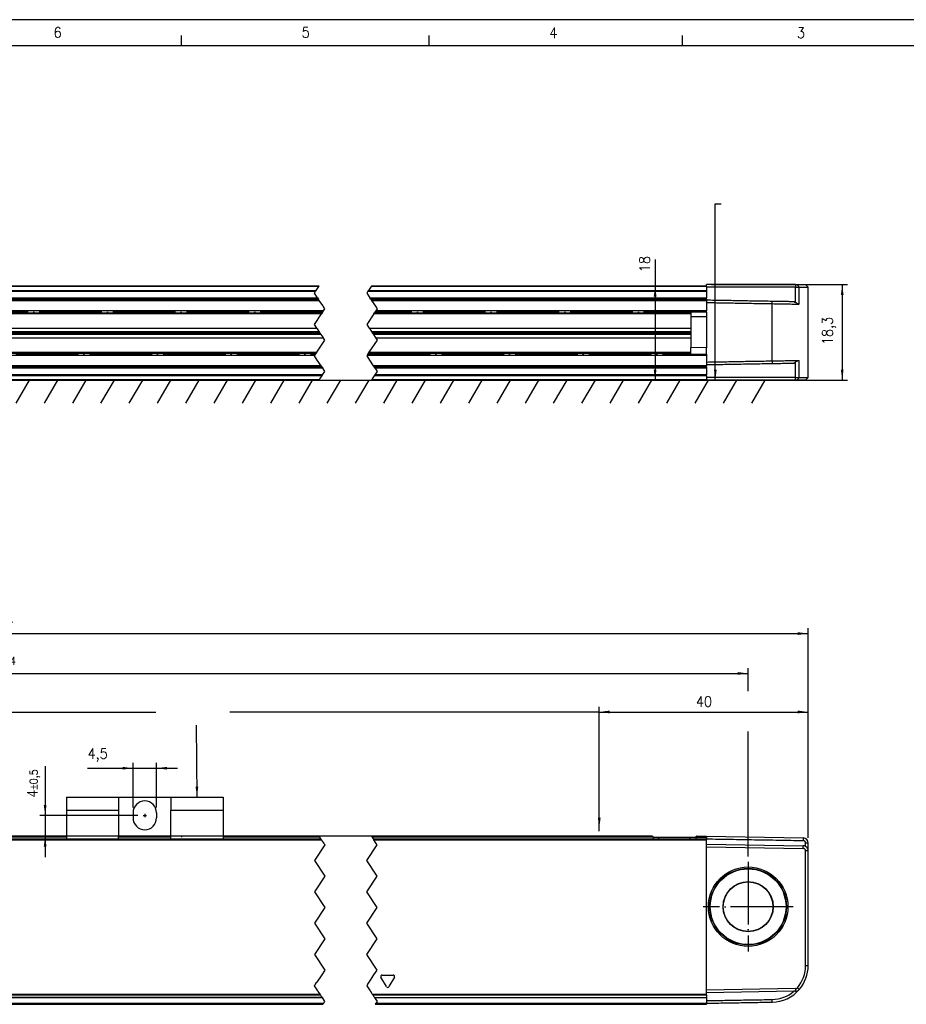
# Model space of a CAD drawing. Header units: millimetres. Extents: x -500 to 979, y -592 to 328.
# Tile 16 of 23: x -180 to -10, y 139 to 328. Entities that reach past the tile are written whole.
import ezdxf

# ---------------------------------------------------------------- set-up
doc = ezdxf.new("R2010")
doc.units = ezdxf.units.MM
doc.linetypes.add('DOT_CENTER', pattern=[14, 12, -1, 0, -1])
doc.layers.add('1', color=7, linetype='Continuous')
doc.styles.add('CONVERTER_12', font='txt.shx', dxfattribs={"width": 0.9})
doc.dimstyles.new('ME10_DIM_19', dxfattribs={"dimtxt": 2, "dimasz": 2, "dimexe": 1, "dimexo": 1, "dimgap": 1, "dimtad": 1, "dimdsep": 46, "dimtxsty": 'CONVERTER_12', "dimsah": 1, "dimcen": 0.09, "dimclrd": 2, "dimclre": 2, "dimclrt": 2, "dimadec": 0, "dimazin": 0, "dimtfac": 1, "dimtdec": 4, "dimtix": 1, "dimtmove": 0, "dimatfit": 3, "dimfxl": 1, "dimtolj": 1, "dimtzin": 0, "dimarcsym": 0})
doc.dimstyles.new('ME10_DIM_20', dxfattribs={"dimtxt": 2, "dimasz": 2, "dimexe": 1, "dimexo": 1, "dimgap": 1, "dimtad": 1, "dimdsep": 46, "dimtxsty": 'CONVERTER_12', "dimsah": 1, "dimcen": 0.09, "dimclrd": 2, "dimclre": 2, "dimclrt": 2, "dimadec": 0, "dimazin": 0, "dimtfac": 1, "dimtdec": 4, "dimtix": 1, "dimtmove": 0, "dimatfit": 3, "dimfxl": 1, "dimtolj": 1, "dimtzin": 0, "dimarcsym": 0})
doc.dimstyles.new('ME10_DIM_33', dxfattribs={"dimtxt": 2, "dimasz": 2, "dimexe": 1, "dimexo": 1, "dimgap": 1, "dimtad": 1, "dimdsep": 46, "dimtxsty": 'CONVERTER_12', "dimsah": 1, "dimcen": 0.09, "dimclrd": 2, "dimclre": 2, "dimclrt": 2, "dimadec": 0, "dimazin": 0, "dimtol": 1, "dimtp": 0.4, "dimtm": 0.4, "dimtfac": 0.75, "dimtdec": 0, "dimtix": 1, "dimtmove": 0, "dimatfit": 3, "dimfxl": 1, "dimtolj": 1, "dimtzin": 0, "dimarcsym": 0})
doc.dimstyles.new('ME10_DIM_34', dxfattribs={"dimtxt": 2, "dimasz": 2, "dimexe": 1, "dimexo": 1, "dimgap": 1, "dimtad": 1, "dimdsep": 46, "dimtxsty": 'CONVERTER_12', "dimsah": 1, "dimcen": 0.09, "dimclrd": 2, "dimclre": 2, "dimclrt": 2, "dimadec": 0, "dimazin": 0, "dimtol": 1, "dimtp": 0.4, "dimtm": 0.4, "dimtfac": 0.75, "dimtdec": 0, "dimtix": 1, "dimtmove": 0, "dimatfit": 3, "dimfxl": 1, "dimtolj": 1, "dimtzin": 0, "dimarcsym": 0})
doc.dimstyles.new('ME10_DIM_36', dxfattribs={"dimtxt": 2, "dimasz": 2, "dimexe": 1, "dimexo": 1, "dimgap": 1, "dimtad": 1, "dimdsep": 46, "dimtxsty": 'CONVERTER_12', "dimsah": 1, "dimcen": 0.09, "dimclrd": 2, "dimclre": 2, "dimclrt": 2, "dimadec": 0, "dimazin": 0, "dimtfac": 1, "dimtdec": 4, "dimtix": 1, "dimtmove": 0, "dimatfit": 3, "dimfxl": 1, "dimtolj": 1, "dimtzin": 0, "dimarcsym": 0})
doc.dimstyles.new('ME10_DIM_38', dxfattribs={"dimtxt": 2, "dimasz": 2, "dimexe": 1, "dimexo": 1, "dimgap": 1, "dimtad": 1, "dimdsep": 46, "dimtxsty": 'CONVERTER_12', "dimsah": 1, "dimcen": 0.09, "dimclrd": 2, "dimclre": 2, "dimclrt": 2, "dimadec": 0, "dimazin": 0, "dimtol": 1, "dimtp": 0.5, "dimtm": 0.5, "dimtfac": 0.75, "dimtdec": 0, "dimtix": 1, "dimtmove": 0, "dimatfit": 3, "dimfxl": 1, "dimtolj": 1, "dimtzin": 0, "dimarcsym": 0})
doc.dimstyles.new('ME10_DIM_39', dxfattribs={"dimtxt": 2, "dimasz": 2, "dimexe": 1, "dimexo": 1, "dimgap": 1, "dimtad": 1, "dimdsep": 46, "dimtxsty": 'CONVERTER_12', "dimsah": 1, "dimcen": 0.09, "dimclrd": 2, "dimclre": 2, "dimclrt": 2, "dimadec": 0, "dimazin": 0, "dimtfac": 1, "dimtdec": 4, "dimtix": 1, "dimtmove": 0, "dimatfit": 3, "dimfxl": 1, "dimtolj": 1, "dimtzin": 0, "dimarcsym": 0})
doc.dimstyles.get("Standard").update_dxf_attribs({"dimtxt": 0.18, "dimasz": 0.18, "dimexe": 0.18, "dimexo": 0.0625, "dimgap": 0.09, "dimtad": 0, "dimtih": 1, "dimtoh": 1, "dimdec": 4, "dimzin": 0, "dimdsep": 46, "dimtxsty": 'Standard', "dimcen": 0.09, "dimadec": 0, "dimazin": 0, "dimtfac": 1, "dimtdec": 4, "dimtofl": 0, "dimtmove": 0, "dimatfit": 3, "dimfxl": 1, "dimtolj": 1, "dimtzin": 0, "dimarcsym": 0})

# ---------------------------------------------------------------- blocks, each defined once
blk = doc.blocks.new('REGLA_S-620__6', base_point=(-353.8, 258.75))
at = {"color": 7, "linetype": 'Continuous'}
for p, q in [((-353.3, 277.05), (-353.8, 276.55)), ((-353.8, 276.55), (-353.8, 259.25)), ((-352.1, 276.55), (-353.8, 276.55)), ((-351.72, 277.05), (-353.3, 277.05)), ((-351.36, 276.55), (-352.1, 276.55)), ((-351.35, 277.05), (-351.72, 277.05)), ((-337.3, 276.55), (-351.36, 276.55)), ((-334.3, 277.05), (-351.35, 277.05)), ((-334.3, 277.05), (-334.3, 276.75)), ((-316.17, 276.75), (-334.3, 276.75)), ((-276.43, 276.75), (-316.17, 276.75)), ((-244.3, 276.75), (-276.43, 276.75)), ((-203.87, 276.75), (-244.3, 276.75)), ((-122.39, 276.75), (-193.87, 276.75)), ((-48.27, 276.75), (-112.39, 276.75)), ((-48.27, 276.75), (-48.27, 277.05)), ((-31.22, 277.05), (-48.27, 277.05)), ((-48.27, 276.65), (-48.27, 276.75)), ((-48.27, 276.65), (-48.27, 276.55)), ((-48.27, 276.55), (-48.27, 275.93)), ((-31.21, 276.55), (-48.27, 276.55)), ((-48.27, 275.93), (-48.27, 275.75)), ((-48.27, 275.75), (-48.27, 274.49)), ((-31.22, 277.05), (-30.85, 277.05)), ((-31.21, 276.55), (-30.47, 276.55)), ((-30.85, 277.05), (-29.27, 277.05)), ((-30.47, 276.55), (-28.77, 276.55)), ((-29.27, 277.05), (-28.77, 276.55)), ((-28.77, 259.25), (-28.77, 276.55)), ((-351.04, 273.81), (-351.36, 273.59)), ((-244.3, 274.21), (-203.98, 274.21)), ((-193.98, 274.21), (-122.49, 274.21)), ((-112.49, 274.21), (-48.27, 274.21)), ((-48.27, 274.21), (-48.27, 274.49)), ((-48.27, 274.21), (-48.27, 274.1)), ((-48.27, 274.1), (-48.27, 274.01)), ((-48.27, 274.01), (-48.27, 273.6)), ((-48.27, 273.6), (-48.27, 271.98)), ((-31.53, 273.81), (-31.21, 273.59)), ((-51.27, 271.78), (-51.27, 270.83)), ((-48.27, 271.78), (-48.27, 271.98)), ((-48.27, 271.78), (-48.27, 270.85)), ((-48.27, 270.85), (-51.27, 270.83)), ((-51.27, 270.83), (-51.27, 264.97)), ((-244.3, 268.7), (-204.31, 268.7)), ((-244.3, 268.04), (-203.86, 268.04)), ((-194.31, 268.7), (-122.82, 268.7)), ((-193.86, 268.04), (-122.38, 268.04)), ((-112.82, 268.7), (-51.27, 268.7)), ((-112.38, 268.04), (-51.27, 268.04)), ((-203.67, 267.75), (-244.3, 267.75)), ((-203.48, 267.46), (-244.3, 267.46)), ((-203.04, 266.8), (-244.3, 266.8)), ((-122.19, 267.75), (-193.67, 267.75)), ((-122, 267.46), (-193.48, 267.46)), ((-121.56, 266.8), (-193.04, 266.8)), ((-51.27, 267.75), (-112.19, 267.75)), ((-51.27, 267.46), (-112, 267.46)), ((-51.27, 266.8), (-111.56, 266.8)), ((-51.27, 263.72), (-51.27, 264.97)), ((-48.27, 264.95), (-51.27, 264.97)), ((-48.27, 263.72), (-48.27, 264.95)), ((-351.04, 261.99), (-351.36, 262.21)), ((-48.27, 263.72), (-48.27, 263.52)), ((-48.27, 263.52), (-48.27, 262.2)), ((-31.53, 261.99), (-31.21, 262.21)), ((-203.37, 261.29), (-244.3, 261.29)), ((-121.88, 261.29), (-193.37, 261.29)), ((-48.27, 261.29), (-111.88, 261.29)), ((-48.27, 262.2), (-48.27, 261.7)), ((-48.27, 261.7), (-48.27, 261.49)), ((-48.27, 261.29), (-48.27, 261.49)), ((-48.27, 261.29), (-48.27, 261.01)), ((-48.27, 261.01), (-48.27, 259.75)), ((-352.1, 259.25), (-353.8, 259.25)), ((-353.3, 258.75), (-353.8, 259.25)), ((-351.72, 258.75), (-353.3, 258.75)), ((-351.36, 259.25), (-352.1, 259.25)), ((-351.35, 258.75), (-351.72, 258.75)), ((-351.36, 259.25), (-337.3, 259.25)), ((-351.35, 258.75), (-337.3, 258.75)), ((-337.3, 258.75), (-334.35, 258.75)), ((-328.57, 258.75), (-334.3, 258.75)), ((-320.03, 258.75), (-328.57, 258.75)), ((-316.17, 258.75), (-320.03, 258.75)), ((-276.43, 258.75), (-316.17, 258.75)), ((-272.57, 258.75), (-276.43, 258.75)), ((-264.03, 258.75), (-272.57, 258.75)), ((-244.3, 258.75), (-264.03, 258.75)), ((-203.87, 258.75), (-244.3, 258.75)), ((-193.87, 258.75), (-122.39, 258.75)), ((-112.39, 258.75), (-48.27, 258.75)), ((-48.27, 259.57), (-48.27, 259.75)), ((-48.27, 259.57), (-48.27, 259.25)), ((-31.21, 259.25), (-48.27, 259.25)), ((-48.27, 259.25), (-48.27, 258.85)), ((-48.27, 258.85), (-48.27, 258.8)), ((-48.27, 258.8), (-48.27, 258.75)), ((-48.27, 258.8), (-48.22, 258.8)), ((-48.22, 258.8), (-48.22, 258.75)), ((-31.22, 258.75), (-48.22, 258.75)), ((-30.85, 258.75), (-31.22, 258.75)), ((-31.21, 259.25), (-30.47, 259.25)), ((-29.27, 258.75), (-30.85, 258.75)), ((-30.47, 259.25), (-28.77, 259.25)), ((-29.27, 258.75), (-28.77, 259.25))]:
    blk.add_line(p, q, dxfattribs=at)
at = {"color": 3, "linetype": 'Continuous'}
for p, q in [((-351.72, 277.05), (-352.1, 276.55)), ((-352.1, 276.55), (-352.1, 273.29)), ((-351.35, 277.05), (-351.36, 276.55)), ((-351.36, 276.55), (-351.36, 273.59)), ((-276.48, 276.65), (-316.11, 276.65)), ((-203.94, 276.65), (-244.3, 276.65)), ((-244.3, 275.93), (-204.42, 275.93)), ((-244.3, 275.75), (-204.54, 275.75)), ((-194.54, 275.75), (-123.06, 275.75)), ((-194.42, 275.93), (-122.94, 275.93)), ((-122.46, 276.65), (-193.94, 276.65)), ((-113.06, 275.75), (-48.27, 275.75)), ((-112.94, 275.93), (-48.27, 275.93)), ((-48.27, 276.65), (-112.46, 276.65)), ((-31.22, 277.05), (-31.21, 276.55)), ((-31.21, 273.59), (-31.21, 276.55)), ((-30.47, 276.55), (-30.85, 277.05)), ((-30.47, 273.29), (-30.47, 276.55)), ((-346.92, 273.38), (-346.92, 273.88)), ((-244.3, 274.49), (-204.17, 274.49)), ((-244.3, 274.01), (-203.84, 274.01)), ((-194.17, 274.49), (-122.68, 274.49)), ((-193.84, 274.01), (-122.36, 274.01)), ((-112.68, 274.49), (-48.27, 274.49)), ((-112.36, 274.01), (-48.27, 274.01)), ((-35.65, 273.38), (-35.65, 273.88)), ((-346.92, 273.38), (-346.92, 262.42)), ((-203.05, 271.98), (-244.3, 271.98)), ((-244.3, 271.64), (-203.28, 271.64)), ((-193.28, 271.64), (-121.8, 271.64)), ((-121.57, 271.98), (-193.05, 271.98)), ((-111.8, 271.64), (-51.27, 271.64)), ((-48.27, 271.98), (-111.57, 271.98)), ((-35.65, 262.42), (-35.65, 273.38)), ((-203.41, 271.44), (-244.3, 271.44)), ((-121.93, 271.44), (-193.41, 271.44)), ((-51.27, 271.44), (-111.93, 271.44)), ((-48.27, 270.85), (-48.27, 264.95)), ((-352.1, 262.51), (-352.1, 259.25)), ((-351.36, 262.21), (-351.36, 259.25)), ((-346.92, 262.42), (-346.92, 261.92)), ((-244.3, 264.06), (-204.33, 264.06)), ((-204.46, 263.86), (-244.3, 263.86)), ((-244.3, 263.52), (-204.69, 263.52)), ((-194.69, 263.52), (-123.21, 263.52)), ((-122.98, 263.86), (-194.46, 263.86)), ((-194.33, 264.06), (-122.85, 264.06)), ((-113.21, 263.52), (-48.27, 263.52)), ((-51.27, 263.86), (-112.98, 263.86)), ((-112.85, 264.06), (-51.27, 264.06)), ((-35.65, 262.42), (-35.65, 261.92)), ((-31.21, 259.25), (-31.21, 262.21)), ((-30.47, 259.25), (-30.47, 262.51)), ((-203.5, 261.49), (-244.3, 261.49)), ((-203.18, 261.01), (-244.3, 261.01)), ((-122.02, 261.49), (-193.5, 261.49)), ((-121.69, 261.01), (-193.18, 261.01)), ((-48.27, 261.49), (-112.02, 261.49)), ((-48.27, 261.01), (-111.69, 261.01)), ((-351.72, 258.75), (-352.1, 259.25)), ((-351.35, 258.75), (-351.36, 259.25)), ((-316.11, 258.85), (-276.48, 258.85)), ((-203.2, 259.75), (-244.3, 259.75)), ((-203.33, 259.57), (-244.3, 259.57)), ((-244.3, 258.85), (-203.81, 258.85)), ((-193.81, 258.85), (-122.32, 258.85)), ((-121.84, 259.57), (-193.33, 259.57)), ((-121.72, 259.75), (-193.2, 259.75)), ((-112.32, 258.85), (-48.27, 258.85)), ((-48.27, 259.57), (-111.84, 259.57)), ((-48.27, 259.75), (-111.72, 259.75)), ((-31.22, 258.75), (-31.21, 259.25)), ((-30.85, 258.75), (-30.47, 259.25))]:
    blk.add_line(p, q, dxfattribs=at)
at = {"color": 2, "linetype": 'DOT_CENTER'}
for p, q in [((-204.77, 275.4), (-204.54, 275.75)), ((-204.54, 275.75), (-204.42, 275.93)), ((-204.42, 275.93), (-203.94, 276.65)), ((-203.94, 276.65), (-203.87, 276.75)), ((-194.54, 275.75), (-194.77, 275.4)), ((-194.42, 275.93), (-194.54, 275.75)), ((-193.94, 276.65), (-194.42, 275.93)), ((-193.87, 276.75), (-193.94, 276.65)), ((-123.29, 275.4), (-123.06, 275.75)), ((-123.06, 275.75), (-122.94, 275.93)), ((-122.94, 275.93), (-122.46, 276.65)), ((-122.46, 276.65), (-122.39, 276.75)), ((-113.06, 275.75), (-113.29, 275.4)), ((-112.94, 275.93), (-113.06, 275.75)), ((-112.46, 276.65), (-112.94, 275.93)), ((-112.39, 276.75), (-112.46, 276.65)), ((-204.17, 274.49), (-204.77, 275.4)), ((-204.17, 274.49), (-203.98, 274.21)), ((-203.84, 274.01), (-203.98, 274.21)), ((-203.12, 272.92), (-203.84, 274.01)), ((-194.77, 275.4), (-194.17, 274.49)), ((-193.98, 274.21), (-194.17, 274.49)), ((-193.98, 274.21), (-193.84, 274.01)), ((-193.84, 274.01), (-193.17, 273)), ((-122.68, 274.49), (-123.29, 275.4)), ((-122.68, 274.49), (-122.49, 274.21)), ((-122.36, 274.01), (-122.49, 274.21)), ((-121.69, 273), (-122.36, 274.01)), ((-113.29, 275.4), (-112.68, 274.49)), ((-112.49, 274.21), (-112.68, 274.49)), ((-112.49, 274.21), (-112.36, 274.01)), ((-112.36, 274.01), (-111.63, 272.92)), ((-203.18, 271.78), (-244.3, 271.78)), ((-203.28, 271.64), (-203.41, 271.44)), ((-203.28, 271.64), (-203.18, 271.78)), ((-203.18, 271.78), (-203.13, 271.86)), ((-203.13, 271.86), (-203.05, 271.98)), ((-202.77, 272.4), (-203.12, 272.92)), ((-203.05, 271.98), (-202.77, 272.4)), ((-193.41, 271.44), (-193.28, 271.64)), ((-193.18, 271.78), (-193.28, 271.64)), ((-193.13, 271.86), (-193.18, 271.78)), ((-121.7, 271.78), (-193.18, 271.78)), ((-193.17, 273), (-193.12, 272.92)), ((-193.05, 271.98), (-193.13, 271.86)), ((-193.12, 272.92), (-192.77, 272.4)), ((-192.77, 272.4), (-193.05, 271.98)), ((-121.8, 271.64), (-121.93, 271.44)), ((-121.8, 271.64), (-121.7, 271.78)), ((-121.7, 271.78), (-121.65, 271.86)), ((-121.63, 272.92), (-121.69, 273)), ((-121.65, 271.86), (-121.57, 271.98)), ((-121.29, 272.4), (-121.63, 272.92)), ((-121.57, 271.98), (-121.29, 272.4)), ((-111.93, 271.44), (-111.8, 271.64)), ((-111.7, 271.78), (-111.8, 271.64)), ((-111.65, 271.86), (-111.7, 271.78)), ((-48.27, 271.78), (-111.7, 271.78)), ((-111.57, 271.98), (-111.65, 271.86)), ((-111.63, 272.92), (-111.29, 272.4)), ((-111.29, 272.4), (-111.57, 271.98)), ((-204.77, 269.4), (-203.41, 271.44)), ((-193.41, 271.44), (-194.77, 269.4)), ((-123.29, 269.4), (-121.93, 271.44)), ((-111.93, 271.44), (-113.29, 269.4)), ((-204.31, 268.7), (-204.77, 269.4)), ((-204.21, 268.55), (-204.31, 268.7)), ((-203.86, 268.04), (-204.21, 268.55)), ((-203.67, 267.75), (-203.86, 268.04)), ((-194.77, 269.4), (-194.31, 268.7)), ((-194.31, 268.7), (-194.21, 268.55)), ((-194.21, 268.55), (-193.86, 268.04)), ((-193.86, 268.04), (-193.67, 267.75)), ((-122.82, 268.7), (-123.29, 269.4)), ((-122.72, 268.55), (-122.82, 268.7)), ((-122.38, 268.04), (-122.72, 268.55)), ((-122.19, 267.75), (-122.38, 268.04)), ((-113.29, 269.4), (-112.82, 268.7)), ((-112.82, 268.7), (-112.72, 268.55)), ((-112.72, 268.55), (-112.38, 268.04)), ((-112.38, 268.04), (-112.19, 267.75)), ((-204.33, 264.06), (-202.77, 266.4)), ((-203.48, 267.46), (-203.67, 267.75)), ((-203.14, 266.95), (-203.48, 267.46)), ((-203.04, 266.8), (-203.14, 266.95)), ((-202.77, 266.4), (-203.04, 266.8)), ((-192.77, 266.4), (-194.33, 264.06)), ((-193.67, 267.75), (-193.48, 267.46)), ((-193.48, 267.46), (-193.14, 266.95)), ((-193.14, 266.95), (-193.04, 266.8)), ((-193.04, 266.8), (-192.77, 266.4)), ((-122.85, 264.06), (-121.29, 266.4)), ((-122, 267.46), (-122.19, 267.75)), ((-121.65, 266.95), (-122, 267.46)), ((-121.56, 266.8), (-121.65, 266.95)), ((-121.29, 266.4), (-121.56, 266.8)), ((-111.29, 266.4), (-112.85, 264.06)), ((-112.19, 267.75), (-112, 267.46)), ((-112, 267.46), (-111.65, 266.95)), ((-111.65, 266.95), (-111.56, 266.8)), ((-111.56, 266.8), (-111.29, 266.4)), ((-244.3, 263.72), (-204.56, 263.72)), ((-204.77, 263.4), (-204.69, 263.52)), ((-204.23, 262.58), (-204.77, 263.4)), ((-204.69, 263.52), (-204.61, 263.65)), ((-204.61, 263.65), (-204.56, 263.72)), ((-204.56, 263.72), (-204.46, 263.86)), ((-204.33, 264.06), (-204.46, 263.86)), ((-203.5, 261.49), (-204.23, 262.58)), ((-194.69, 263.52), (-194.77, 263.4)), ((-194.77, 263.4), (-194.23, 262.58)), ((-194.61, 263.65), (-194.69, 263.52)), ((-194.56, 263.72), (-194.61, 263.65)), ((-194.46, 263.86), (-194.56, 263.72)), ((-194.56, 263.72), (-123.08, 263.72)), ((-194.46, 263.86), (-194.33, 264.06)), ((-194.23, 262.58), (-193.5, 261.49)), ((-123.29, 263.4), (-123.21, 263.52)), ((-122.75, 262.58), (-123.29, 263.4)), ((-123.21, 263.52), (-123.12, 263.65)), ((-123.12, 263.65), (-123.08, 263.72)), ((-123.08, 263.72), (-122.98, 263.86)), ((-122.85, 264.06), (-122.98, 263.86)), ((-122.02, 261.49), (-122.75, 262.58)), ((-113.21, 263.52), (-113.29, 263.4)), ((-113.29, 263.4), (-112.75, 262.58)), ((-113.12, 263.65), (-113.21, 263.52)), ((-113.08, 263.72), (-113.12, 263.65)), ((-112.98, 263.86), (-113.08, 263.72)), ((-113.08, 263.72), (-48.27, 263.72)), ((-112.98, 263.86), (-112.85, 264.06)), ((-112.75, 262.58), (-112.02, 261.49)), ((-203.37, 261.29), (-203.5, 261.49)), ((-203.37, 261.29), (-203.18, 261.01)), ((-203.2, 259.75), (-202.77, 260.4)), ((-202.77, 260.4), (-203.18, 261.01)), ((-193.5, 261.49), (-193.37, 261.29)), ((-193.18, 261.01), (-193.37, 261.29)), ((-192.77, 260.4), (-193.2, 259.75)), ((-193.18, 261.01), (-192.77, 260.4)), ((-121.88, 261.29), (-122.02, 261.49)), ((-121.88, 261.29), (-121.69, 261.01)), ((-121.72, 259.75), (-121.29, 260.4)), ((-121.29, 260.4), (-121.69, 261.01)), ((-112.02, 261.49), (-111.88, 261.29)), ((-111.69, 261.01), (-111.88, 261.29)), ((-111.29, 260.4), (-111.72, 259.75)), ((-111.69, 261.01), (-111.29, 260.4)), ((-203.81, 258.85), (-203.87, 258.75)), ((-203.74, 258.95), (-203.81, 258.85)), ((-203.74, 258.95), (-203.33, 259.57)), ((-203.33, 259.57), (-203.2, 259.75)), ((-193.81, 258.85), (-193.87, 258.75)), ((-193.74, 258.95), (-193.81, 258.85)), ((-193.33, 259.57), (-193.74, 258.95)), ((-193.2, 259.75), (-193.33, 259.57)), ((-122.39, 258.75), (-122.32, 258.85)), ((-122.32, 258.85), (-122.26, 258.95)), ((-122.26, 258.95), (-121.84, 259.57)), ((-121.84, 259.57), (-121.72, 259.75)), ((-112.32, 258.85), (-112.39, 258.75)), ((-112.26, 258.95), (-112.32, 258.85)), ((-111.84, 259.57), (-112.26, 258.95)), ((-111.72, 259.75), (-111.84, 259.57))]:
    blk.add_line(p, q, dxfattribs=at)
at = {"color": 7, "linetype": 'Continuous'}
for points, knots in [([(-351.36, 273.59), (-351.42, 273.55), (-351.55, 273.47), (-351.73, 273.38), (-351.89, 273.32), (-351.98, 273.3), (-352.02, 273.29)], [0, 0, 0, 0, 0.2322232, 0.4424336, 0.6194337, 0.7344718, 0.7344718, 0.7344718, 0.7344718]), ([(-346.92, 273.88), (-347.37, 273.87), (-348.25, 273.86), (-349.39, 273.84), (-350.31, 273.82), (-350.8, 273.81), (-351.04, 273.81)], [0, 0, 0, 0, 1.348748, 2.635871, 3.411692, 4.119118, 4.119118, 4.119118, 4.119118]), ([(-337.3, 274.05), (-337.85, 274.04), (-338.95, 274.02), (-341.1, 273.98), (-343.76, 273.93), (-345.87, 273.9), (-346.92, 273.88)], [0, 0, 0, 0, 1.651431, 3.302863, 6.463121, 9.622621, 9.622621, 9.622621, 9.622621]), ([(-337.3, 273.55), (-337.85, 273.54), (-338.95, 273.52), (-341.1, 273.48), (-343.76, 273.43), (-345.87, 273.4), (-346.92, 273.38)], [0, 0, 0, 0, 1.651431, 3.302863, 6.463247, 9.623627, 9.623627, 9.623627, 9.623627]), ([(-48.27, 274.1), (-47.22, 274.08), (-45.12, 274.05), (-41.97, 273.99), (-38.81, 273.93), (-36.7, 273.9), (-35.65, 273.88)], [0, 0, 0, 0, 3.15166, 6.30332, 9.463578, 12.623077, 12.623077, 12.623077, 12.623077]), ([(-48.27, 273.6), (-47.22, 273.58), (-45.12, 273.55), (-41.97, 273.49), (-38.81, 273.43), (-36.7, 273.4), (-35.65, 273.38)], [0, 0, 0, 0, 3.15166, 6.30332, 9.463704, 12.624084, 12.624084, 12.624084, 12.624084]), ([(-35.65, 273.88), (-35.2, 273.87), (-34.32, 273.86), (-33.19, 273.84), (-32.26, 273.82), (-31.77, 273.81), (-31.53, 273.81)], [0, 0, 0, 0, 1.348748, 2.635871, 3.411692, 4.119118, 4.119118, 4.119118, 4.119118]), ([(-30.58, 273.3), (-30.63, 273.31), (-30.71, 273.33), (-30.84, 273.38), (-31.01, 273.46), (-31.14, 273.54), (-31.21, 273.59)], [0, 0, 0, 0, 0.145639, 0.2620125, 0.4325723, 0.7044347, 0.7044347, 0.7044347, 0.7044347]), ([(-352.02, 273.29), (-352.03, 273.29), (-352.06, 273.29), (-352.08, 273.29), (-352.1, 273.29)], [0, 0, 0, 0, 0.03784451, 0.07535163, 0.07535163, 0.07535163, 0.07535163]), ([(-346.92, 273.38), (-347.41, 273.37), (-348.35, 273.36), (-349.7, 273.33), (-350.92, 273.31), (-351.67, 273.3), (-352.02, 273.29)], [0, 0, 0, 0, 1.45285, 2.839722, 4.057135, 5.101104, 5.101104, 5.101104, 5.101104]), ([(-35.65, 273.38), (-35.17, 273.37), (-34.22, 273.36), (-32.87, 273.33), (-31.67, 273.31), (-30.92, 273.3), (-30.58, 273.3)], [0, 0, 0, 0, 1.45285, 2.839722, 4.039972, 5.072502, 5.072502, 5.072502, 5.072502]), ([(-30.47, 273.29), (-30.48, 273.29), (-30.5, 273.29), (-30.52, 273.29), (-30.55, 273.3), (-30.57, 273.3), (-30.58, 273.3)], [0, 0, 0, 0, 0.02386, 0.0476454, 0.0760442, 0.1045027, 0.1045027, 0.1045027, 0.1045027]), ([(-352.01, 262.51), (-352.02, 262.51), (-352.05, 262.51), (-352.08, 262.51), (-352.1, 262.51)], [0, 0, 0, 0, 0.04570452, 0.09092027, 0.09092027, 0.09092027, 0.09092027]), ([(-352.01, 262.51), (-351.96, 262.5), (-351.88, 262.47), (-351.74, 262.42), (-351.56, 262.34), (-351.43, 262.26), (-351.36, 262.21)], [0, 0, 0, 0, 0.1301788, 0.2770345, 0.4475943, 0.7194568, 0.7194568, 0.7194568, 0.7194568]), ([(-346.92, 262.42), (-347.41, 262.43), (-348.35, 262.44), (-349.7, 262.47), (-350.91, 262.49), (-351.66, 262.5), (-352.01, 262.51)], [0, 0, 0, 0, 1.45285, 2.839722, 4.047794, 5.085535, 5.085535, 5.085535, 5.085535]), ([(-337.3, 262.25), (-337.85, 262.26), (-338.95, 262.28), (-341.1, 262.32), (-343.76, 262.37), (-345.87, 262.4), (-346.92, 262.42)], [0, 0, 0, 0, 1.651431, 3.302863, 6.463247, 9.623627, 9.623627, 9.623627, 9.623627]), ([(-48.27, 262.2), (-47.22, 262.22), (-45.12, 262.25), (-41.97, 262.31), (-38.81, 262.37), (-36.7, 262.4), (-35.65, 262.42)], [0, 0, 0, 0, 3.15166, 6.30332, 9.463704, 12.624084, 12.624084, 12.624084, 12.624084]), ([(-35.65, 262.42), (-35.17, 262.43), (-34.22, 262.44), (-32.87, 262.47), (-31.66, 262.49), (-30.91, 262.5), (-30.56, 262.5)], [0, 0, 0, 0, 1.45285, 2.839722, 4.047794, 5.085555, 5.085555, 5.085555, 5.085555]), ([(-31.21, 262.21), (-31.16, 262.24), (-31.04, 262.32), (-30.86, 262.41), (-30.7, 262.47), (-30.61, 262.49), (-30.56, 262.5)], [0, 0, 0, 0, 0.1862189, 0.442405, 0.588963, 0.7176325, 0.7176325, 0.7176325, 0.7176325]), ([(-30.56, 262.5), (-30.56, 262.5), (-30.54, 262.51), (-30.52, 262.51), (-30.5, 262.51), (-30.48, 262.51), (-30.47, 262.51)], [0, 0, 0, 0, 0.02214922, 0.04363428, 0.06784583, 0.09128003, 0.09128003, 0.09128003, 0.09128003]), ([(-346.92, 261.92), (-347.37, 261.93), (-348.25, 261.94), (-349.39, 261.96), (-350.31, 261.98), (-350.8, 261.99), (-351.04, 261.99)], [0, 0, 0, 0, 1.348748, 2.635871, 3.411692, 4.119118, 4.119118, 4.119118, 4.119118]), ([(-337.3, 261.75), (-337.85, 261.76), (-338.95, 261.78), (-341.1, 261.82), (-343.76, 261.87), (-345.87, 261.9), (-346.92, 261.92)], [0, 0, 0, 0, 1.651431, 3.302863, 6.463121, 9.622621, 9.622621, 9.622621, 9.622621]), ([(-48.27, 261.7), (-47.22, 261.72), (-45.12, 261.75), (-41.97, 261.81), (-38.81, 261.87), (-36.7, 261.9), (-35.65, 261.92)], [0, 0, 0, 0, 3.15166, 6.30332, 9.463578, 12.623077, 12.623077, 12.623077, 12.623077]), ([(-35.65, 261.92), (-35.2, 261.93), (-34.32, 261.94), (-33.19, 261.96), (-32.26, 261.98), (-31.77, 261.99), (-31.53, 261.99)], [0, 0, 0, 0, 1.348748, 2.635871, 3.411692, 4.119118, 4.119118, 4.119118, 4.119118])]:
    blk.add_open_spline(points, degree=3, knots=knots, dxfattribs=at)
blk = doc.blocks.new('REGLA_S2-620__8', base_point=(-353.8, 258.75))
blk.add_blockref('REGLA_S-620__6', (-353.8, 258.75))
blk = doc.blocks.new('*D69')
at = {"layer": '1', "color": 2, "linetype": 'Continuous'}
for p, q in [((-47.27, 277.05), (-21.26, 277.05)), ((-22.26, 277.05), (-22.26, 258.75)), ((-30.22, 258.75), (-21.26, 258.75))]:
    blk.add_line(p, q, dxfattribs=at)
at = {"layer": '1', "color": 2}
for points in [[(-22, 275.05), (-22.52, 275.05), (-22.26, 277.05)], [(-22.52, 260.75), (-22, 260.75), (-22.26, 258.75)]]:
    blk.add_solid(points, dxfattribs=at)
at = {"layer": '1', "color": 2, "insert": (-23.46, 265.45), "char_height": 2, "attachment_point": 7, "rotation": 90, "line_spacing_factor": 0.60024, "style": 'CONVERTER_12'}
blk.add_mtext('18,3', dxfattribs=at)
blk = doc.blocks.new('*D70')
at = {"layer": '1', "color": 2, "linetype": 'Continuous'}
for p, q in [((-58.08, 281.82), (-58.08, 276.75)), ((-49.27, 276.75), (-59.08, 276.75)), ((-58.08, 276.75), (-58.08, 258.75)), ((-49.27, 258.75), (-59.08, 258.75))]:
    blk.add_line(p, q, dxfattribs=at)
at = {"layer": '1', "color": 2}
for points in [[(-57.81, 274.75), (-58.34, 274.75), (-58.08, 276.75)], [(-58.34, 260.75), (-57.81, 260.75), (-58.08, 258.75)]]:
    blk.add_solid(points, dxfattribs=at)
at = {"layer": '1', "color": 2, "insert": (-59.08, 279.42), "char_height": 2, "attachment_point": 7, "rotation": 90, "line_spacing_factor": 0.60024, "style": 'CONVERTER_12'}
blk.add_mtext('18', dxfattribs=at)
blk = doc.blocks.new('SLOT_CENTER', base_point=(-25, 0))
at = {"layer": '1', "color": 7}
blk.add_point((-155.77, 175.35), dxfattribs=at)
blk = doc.blocks.new('SOPORTE_INTERMEDIO_S__16', base_point=(-170.77, 170.86))
at = {"color": 7, "linetype": 'Continuous'}
for p, q in [((-170.77, 178.85), (-160.77, 178.85)), ((-170.77, 178.85), (-170.77, 176.35)), ((-160.77, 178.85), (-160.77, 176.35)), ((-160.77, 178.85), (-150.77, 178.85)), ((-150.77, 178.85), (-150.77, 176.35)), ((-150.77, 178.85), (-140.77, 178.85)), ((-140.77, 178.85), (-140.77, 176.35)), ((-170.77, 176.35), (-170.77, 171.35)), ((-160.77, 176.35), (-160.77, 171.35)), ((-158.02, 175.85), (-158.02, 174.85)), ((-153.52, 175.85), (-153.52, 174.85)), ((-150.77, 171.35), (-150.77, 176.35)), ((-140.77, 176.35), (-140.77, 171.35)), ((-160.77, 171.35), (-170.77, 171.35)), ((-170.77, 171.35), (-170.77, 170.86)), ((-150.77, 171.35), (-160.77, 171.35)), ((-160.77, 170.86), (-160.77, 171.35)), ((-150.77, 170.86), (-150.77, 171.35)), ((-140.77, 171.35), (-150.77, 171.35)), ((-140.77, 171.35), (-140.77, 170.86))]:
    blk.add_line(p, q, dxfattribs=at)
at = {"color": 3, "linetype": 'Continuous'}
for p, q in [((-170.77, 176.35), (-160.77, 176.35)), ((-150.77, 176.35), (-140.77, 176.35))]:
    blk.add_line(p, q, dxfattribs=at)
at = {"color": 7, "linetype": 'Continuous'}
for centre, start, end in [((-155.77, 175.85), 0, 180), ((-155.77, 174.85), 180, 0)]:
    blk.add_arc(centre, 2.25, start, end, dxfattribs=at)
at = {"layer": '1', "color": 2, "linetype": 'DOT_CENTER'}
for p, q in [((-155.77, 175.66), (-155.77, 175.02)), ((-156.08, 175.35), (-155.43, 175.35))]:
    blk.add_line(p, q, dxfattribs=at)
at = {"layer": '1'}
blk.add_blockref('SLOT_CENTER', (-25, 0), dxfattribs=at)
blk = doc.blocks.new('REGLA_S-620__17', base_point=(-353.8, 139.15))
at = {"color": 7, "linetype": 'Continuous'}
for p, q in [((-170.77, 171.35), (-193.87, 171.35)), ((-160.77, 171.35), (-170.77, 171.35)), ((-150.77, 171.35), (-160.77, 171.35)), ((-140.77, 171.35), (-150.77, 171.35)), ((-122.39, 171.35), (-140.77, 171.35)), ((-58.74, 171.35), (-112.39, 171.35)), ((-58.44, 171.15), (-58.44, 170.86)), ((-58.44, 171.15), (-57.37, 171.15)), ((-57.37, 171.15), (-51.37, 171.15)), ((-51.37, 171.15), (-50.3, 171.15)), ((-50.3, 171.15), (-50.3, 170.86)), ((-50.01, 171.35), (-49.27, 171.35)), ((-49.27, 171.35), (-48.27, 171.35)), ((-48.27, 171.35), (-48.27, 171.15)), ((-48.27, 171.35), (-29.76, 171.03)), ((-48.27, 171.15), (-48.27, 170.86)), ((-48.27, 170.86), (-48.27, 170.84)), ((-48.27, 170.84), (-48.27, 170.66)), ((-48.27, 169.85), (-48.27, 170.66)), ((-48.27, 169.85), (-29.76, 169.53)), ((-48.27, 169.35), (-48.27, 169.85)), ((-28.77, 168.53), (-28.77, 170.03)), ((-48.27, 169.35), (-29.76, 169.03)), ((-48.27, 141.85), (-48.27, 169.35)), ((-29.27, 146.57), (-29.27, 168.53)), ((-28.77, 146.57), (-28.77, 168.53)), ((-31.22, 142.15), (-48.27, 141.85)), ((-48.27, 141.36), (-48.27, 141.85)), ((-31.53, 141.64), (-48.27, 141.36)), ((-31.21, 141.65), (-31.53, 141.64)), ((-193.26, 140.43), (-121.78, 140.43)), ((-111.78, 140.43), (-48.27, 140.43)), ((-48.27, 141.05), (-48.27, 141.36)), ((-48.27, 140.88), (-48.27, 141.05)), ((-48.27, 140.88), (-48.27, 140.46)), ((-48.27, 140.46), (-48.27, 140.43)), ((-48.27, 140.43), (-48.27, 139.85)), ((-48.27, 139.85), (-48.27, 139.35)), ((-193.14, 139.15), (-121.66, 139.15)), ((-111.66, 139.15), (-48.27, 139.15)), ((-48.27, 139.35), (-48.27, 139.15))]:
    blk.add_line(p, q, dxfattribs=at)
at = {"color": 3, "linetype": 'Continuous'}
for p, q in [((-170.77, 171.15), (-193.74, 171.15)), ((-193.41, 170.66), (-121.93, 170.66)), ((-150.77, 171.15), (-160.77, 171.15)), ((-122.26, 171.15), (-140.77, 171.15)), ((-58.44, 171.15), (-112.26, 171.15)), ((-111.93, 170.66), (-48.27, 170.66)), ((-57.37, 170.86), (-57.37, 171.15)), ((-51.37, 170.86), (-51.37, 171.15)), ((-50.3, 171.15), (-48.27, 171.15)), ((-29.76, 171.03), (-29.76, 170.83)), ((-29.76, 170.83), (-29.76, 170.53)), ((-28.77, 170.03), (-29.27, 170.03)), ((-29.76, 169.03), (-29.76, 169.53)), ((-28.77, 168.53), (-29.27, 168.53)), ((-29.27, 146.57), (-28.77, 146.57)), ((-109.49, 142.53), (-110.56, 144.37)), ((-110.34, 144.75), (-108.21, 144.75)), ((-107.99, 144.37), (-109.06, 142.53)), ((-31.22, 142.15), (-31.21, 141.65)), ((-30.48, 141.99), (-30.85, 142.32)), ((-122.19, 141.05), (-193.67, 141.05)), ((-122.07, 140.88), (-193.56, 140.88)), ((-121.79, 140.45), (-193.27, 140.45)), ((-48.27, 141.05), (-112.19, 141.05)), ((-48.27, 140.88), (-112.07, 140.88)), ((-111.8, 140.46), (-48.27, 140.46)), ((-35.65, 139.57), (-35.65, 140.07)), ((-193.01, 139.35), (-121.52, 139.35)), ((-111.52, 139.35), (-48.27, 139.35))]:
    blk.add_line(p, q, dxfattribs=at)
at = {"color": 2, "linetype": 'Continuous'}
for p, q in [((-193.54, 170.86), (-122.06, 170.86)), ((-122.26, 171.15), (-122.39, 171.35)), ((-122.06, 170.86), (-122.26, 171.15)), ((-122.05, 170.84), (-122.06, 170.86)), ((-121.93, 170.66), (-122.05, 170.84)), ((-121.58, 170.14), (-121.93, 170.66)), ((-121.45, 169.95), (-121.58, 170.14)), ((-121.45, 169.95), (-121.29, 169.7)), ((-112.39, 171.35), (-112.26, 171.15)), ((-112.26, 171.15), (-112.06, 170.86)), ((-112.06, 170.86), (-112.05, 170.84)), ((-112.06, 170.86), (-48.27, 170.86)), ((-112.05, 170.84), (-111.93, 170.66)), ((-111.58, 170.14), (-111.93, 170.66)), ((-111.45, 169.95), (-111.58, 170.14)), ((-111.45, 169.94), (-111.45, 169.95)), ((-111.29, 169.7), (-111.45, 169.94)), ((-121.29, 169.7), (-123.29, 166.7)), ((-113.29, 166.7), (-111.29, 169.7)), ((-123.29, 166.7), (-121.29, 163.7)), ((-111.29, 163.7), (-113.29, 166.7)), ((-121.29, 163.7), (-123.29, 160.7)), ((-113.29, 160.7), (-111.29, 163.7)), ((-123.29, 160.7), (-121.29, 157.7)), ((-111.29, 157.7), (-113.29, 160.7)), ((-121.29, 157.7), (-123.29, 154.7)), ((-113.29, 154.7), (-111.29, 157.7)), ((-123.29, 154.7), (-121.29, 151.7)), ((-111.29, 151.7), (-113.29, 154.7)), ((-121.29, 151.7), (-123.29, 148.7)), ((-113.29, 148.7), (-111.29, 151.7)), ((-123.29, 148.7), (-121.29, 145.7)), ((-111.29, 145.7), (-113.29, 148.7)), ((-121.29, 145.7), (-121.9, 144.79)), ((-111.9, 144.79), (-111.29, 145.7)), ((-122.87, 143.33), (-122.83, 143.38)), ((-122.45, 143.96), (-122.83, 143.38)), ((-122.41, 144.02), (-122.45, 143.96)), ((-121.9, 144.79), (-122.41, 144.02)), ((-113.07, 143.02), (-112.83, 143.38)), ((-112.83, 143.38), (-112.45, 143.96)), ((-112.45, 143.96), (-112.43, 143.99)), ((-112.43, 143.99), (-112.41, 144.02)), ((-112.41, 144.02), (-112.37, 144.08)), ((-112.37, 144.08), (-111.9, 144.79)), ((-123.29, 142.7), (-123.19, 142.85)), ((-122.63, 141.72), (-123.29, 142.7)), ((-123.19, 142.85), (-123.07, 143.02)), ((-123.07, 143.02), (-122.87, 143.33)), ((-122.58, 141.63), (-122.63, 141.72)), ((-122.39, 141.36), (-122.58, 141.63)), ((-113.19, 142.85), (-113.29, 142.7)), ((-113.29, 142.7), (-112.63, 141.72)), ((-113.07, 143.02), (-113.19, 142.85)), ((-112.63, 141.72), (-112.58, 141.63)), ((-112.58, 141.63), (-112.39, 141.36)), ((-122.33, 141.25), (-122.39, 141.36)), ((-122.29, 141.19), (-122.33, 141.25)), ((-122.21, 141.09), (-122.29, 141.19)), ((-122.19, 141.05), (-122.21, 141.09)), ((-122.18, 141.04), (-122.19, 141.05)), ((-122.07, 140.88), (-122.18, 141.04)), ((-122.06, 140.85), (-122.07, 140.88)), ((-121.98, 140.73), (-122.06, 140.85)), ((-121.88, 140.59), (-121.98, 140.73)), ((-121.79, 140.45), (-121.88, 140.59)), ((-121.29, 139.7), (-121.78, 140.43)), ((-121.43, 139.49), (-121.29, 139.7)), ((-112.29, 141.19), (-112.39, 141.36)), ((-112.21, 141.09), (-112.29, 141.19)), ((-112.19, 141.05), (-112.21, 141.09)), ((-112.19, 141.05), (-112.18, 141.04)), ((-112.18, 141.04), (-112.07, 140.88)), ((-112.07, 140.88), (-112.06, 140.85)), ((-112.06, 140.85), (-111.98, 140.73)), ((-111.98, 140.73), (-111.88, 140.59)), ((-111.88, 140.59), (-111.8, 140.46)), ((-111.8, 140.46), (-111.78, 140.43)), ((-111.78, 140.43), (-111.29, 139.7)), ((-111.29, 139.7), (-111.43, 139.49)), ((-121.66, 139.15), (-121.52, 139.35)), ((-121.52, 139.35), (-121.43, 139.49)), ((-111.52, 139.35), (-111.66, 139.15)), ((-111.43, 139.49), (-111.52, 139.35))]:
    blk.add_line(p, q, dxfattribs=at)
at = {"color": 2, "linetype": 'DOT_CENTER'}
blk.add_line((-121.78, 140.43), (-121.79, 140.45), dxfattribs=at)
at = {"color": 7, "linetype": 'Continuous'}
for radius in [7.61, 7.35, 7.25, 4.8, 4.75]:
    blk.add_circle((-40.27, 157.85), radius, dxfattribs=at)
for centre, radius, start, end in [((-29.77, 170.03), 1, 360, 89), ((-29.77, 170.03), 0.5, 0.0047, 88.4923), ((-29.77, 168.53), 1, 59.995, 89), ((-29.77, 168.53), 0.5, 0, 89), ((-29.77, 168.53), 1, 0, 59.995), ((-35.77, 146.57), 6.5, 319.1858, 360), ((-35.77, 146.57), 7, 319.1858, 360), ((-35.77, 146.57), 7, 271, 319.1858), ((-35.77, 146.57), 6.5, 271.0675, 310.7109), ((-31.23, 142.65), 0.5, 271, 319.1858), ((-31.23, 142.65), 1, 271, 319.1858)]:
    blk.add_arc(centre, radius, start, end, dxfattribs=at)
at = {"color": 3, "linetype": 'Continuous'}
for centre, start, end in [((-110.34, 144.5), 90, 210), ((-108.21, 144.5), 330, 90), ((-109.27, 142.65), 210, 330)]:
    blk.add_arc(centre, 0.25, start, end, dxfattribs=at)
at = {"color": 7, "linetype": 'Continuous'}
for points, knots in [([(-58.44, 171.15), (-58.45, 171.18), (-58.47, 171.25), (-58.56, 171.3), (-58.65, 171.34), (-58.71, 171.35), (-58.74, 171.35)], [0, 0, 0, 0, 0.0950945, 0.2040772, 0.2937684, 0.3846964, 0.3846964, 0.3846964, 0.3846964]), ([(-50.01, 171.35), (-50.04, 171.35), (-50.1, 171.34), (-50.19, 171.3), (-50.28, 171.25), (-50.3, 171.18), (-50.3, 171.15)], [0, 0, 0, 0, 0.0909075, 0.1805795, 0.289584, 0.3846956, 0.3846956, 0.3846956, 0.3846956]), ([(-48.27, 170.84), (-46.73, 170.82), (-43.65, 170.77), (-39.02, 170.69), (-34.39, 170.61), (-31.3, 170.55), (-29.76, 170.53)], [0, 0, 0, 0, 4.625621, 9.251315, 13.885213, 18.515919, 18.515919, 18.515919, 18.515919]), ([(-29.27, 169.39), (-29.27, 169.5), (-29.27, 169.71), (-29.27, 169.92), (-29.27, 170.03)], [0, 0, 0, 0, 0.3170095, 0.6340198, 0.6340198, 0.6340198, 0.6340198]), ([(-48.27, 139.85), (-47.22, 139.87), (-45.12, 139.91), (-41.97, 139.96), (-38.81, 140.02), (-36.7, 140.05), (-35.65, 140.07)], [0, 0, 0, 0, 3.15166, 6.30332, 9.463578, 12.623078, 12.623078, 12.623078, 12.623078]), ([(-48.27, 139.35), (-47.22, 139.37), (-45.12, 139.41), (-41.97, 139.46), (-38.81, 139.52), (-36.7, 139.55), (-35.65, 139.57)], [0, 0, 0, 0, 3.15166, 6.30332, 9.463705, 12.62409, 12.62409, 12.62409, 12.62409])]:
    blk.add_open_spline(points, degree=3, knots=knots, dxfattribs=at)
at = {"layer": '1', "color": 2, "linetype": 'DOT_CENTER'}
for p, q in [((-40.27, 166.46), (-40.27, 149.24)), ((-31.67, 157.85), (-48.88, 157.85))]:
    blk.add_line(p, q, dxfattribs=at)
blk = doc.blocks.new('REGLA_S2-620__18', base_point=(-353.8, 117.05))
for name, p in [('SOPORTE_INTERMEDIO_S__16', (-170.77, 170.86)), ('REGLA_S-620__17', (-353.8, 139.15))]:
    blk.add_blockref(name, p)
blk = doc.blocks.new('*D81')
at = {"layer": '1', "color": 2, "linetype": 'Continuous'}
for p, q in [((-353.8, 171.03), (-353.8, 211.18)), ((-353.8, 210.18), (-28.77, 210.18)), ((-28.77, 171.03), (-28.77, 211.18))]:
    blk.add_line(p, q, dxfattribs=at)
at = {"layer": '1', "color": 2}
for points in [[(-351.8, 210.44), (-351.8, 209.91), (-353.8, 210.18)], [(-30.77, 209.91), (-30.77, 210.44), (-28.77, 210.18)]]:
    blk.add_solid(points, dxfattribs=at)
at = {"layer": '1', "color": 2, "insert": (-197.05, 211.18), "char_height": 2, "attachment_point": 7, "rotation": 0.0001, "line_spacing_factor": 0.60024, "style": 'CONVERTER_12'}
blk.add_mtext('\\C2;(CM+138)\\C2;\\H1.5;{\\Fgdt;`}0,4', dxfattribs=at)
blk = doc.blocks.new('*D82')
at = {"layer": '1', "color": 2, "linetype": 'Continuous'}
for p, q in [((-342.3, 167.46), (-342.3, 203.53)), ((-342.3, 202.53), (-40.27, 202.53)), ((-40.27, 199.14), (-40.27, 203.53)), ((-40.27, 167.46), (-40.27, 191.41))]:
    blk.add_line(p, q, dxfattribs=at)
at = {"layer": '1', "color": 2}
for points in [[(-340.3, 202.8), (-340.3, 202.27), (-342.3, 202.53)], [(-42.27, 202.27), (-42.27, 202.8), (-40.27, 202.53)]]:
    blk.add_solid(points, dxfattribs=at)
at = {"layer": '1', "color": 2, "insert": (-196.6, 203.53), "char_height": 2, "attachment_point": 7, "rotation": 0.0001, "line_spacing_factor": 0.60024, "style": 'CONVERTER_12'}
blk.add_mtext('\\C2;\\C2;\\C2;(CM+115)\\C2;\\H1.5;{\\Fgdt;`}0,4\\C2;', dxfattribs=at)
blk = doc.blocks.new('*D84')
at = {"layer": '1', "color": 2, "linetype": 'Continuous'}
for p, q in [((-68.77, 172.35), (-68.77, 196.15)), ((-68.77, 195.15), (-28.77, 195.15)), ((-28.77, 171.03), (-28.77, 196.15))]:
    blk.add_line(p, q, dxfattribs=at)
at = {"layer": '1', "color": 2}
for points in [[(-66.77, 195.42), (-66.77, 194.89), (-68.77, 195.15)], [(-30.77, 194.89), (-30.77, 195.42), (-28.77, 195.15)]]:
    blk.add_solid(points, dxfattribs=at)
at = {"layer": '1', "color": 2, "insert": (-50.27, 196.15), "char_height": 2, "attachment_point": 7, "rotation": 0.0001, "line_spacing_factor": 0.60024, "style": 'CONVERTER_12'}
blk.add_mtext('40', dxfattribs=at)
blk = doc.blocks.new('*D86')
at = {"layer": '1', "color": 2, "linetype": 'Continuous'}
for p, q in [((-174.84, 184.76), (-174.84, 175.35)), ((-157.08, 175.35), (-175.84, 175.35)), ((-174.84, 175.35), (-174.84, 171.35)), ((-59.74, 171.35), (-175.84, 171.35)), ((-174.84, 171.35), (-174.84, 167.35))]:
    blk.add_line(p, q, dxfattribs=at)
at = {"layer": '1', "color": 2}
for points in [[(-175.11, 177.35), (-174.58, 177.35), (-174.84, 175.35)], [(-174.58, 169.35), (-175.11, 169.35), (-174.84, 171.35)]]:
    blk.add_solid(points, dxfattribs=at)
at = {"layer": '1', "color": 2, "insert": (-175.84, 178.74), "char_height": 2, "attachment_point": 7, "rotation": 90, "line_spacing_factor": 0.60024, "style": 'CONVERTER_12'}
blk.add_mtext('\\C2;4\\C2;\\H1.5;{\\Fgdt;`}0,5', dxfattribs=at)
blk = doc.blocks.new('*D87')
at = {"layer": '1', "color": 2, "linetype": 'Continuous'}
for p, q in [((-158.02, 176.85), (-158.02, 185.38)), ((-153.52, 176.85), (-153.52, 185.38)), ((-166.72, 184.38), (-158.02, 184.38)), ((-158.02, 184.38), (-153.52, 184.38)), ((-153.52, 184.38), (-149.52, 184.38))]:
    blk.add_line(p, q, dxfattribs=at)
at = {"layer": '1', "color": 2}
for points in [[(-160.02, 184.12), (-160.02, 184.64), (-158.02, 184.38)], [(-151.52, 184.64), (-151.52, 184.12), (-153.52, 184.38)]]:
    blk.add_solid(points, dxfattribs=at)
at = {"layer": '1', "color": 2, "insert": (-166.72, 185.58), "char_height": 2, "attachment_point": 7, "rotation": 0.0001, "line_spacing_factor": 0.60024, "style": 'CONVERTER_12'}
blk.add_mtext('4,5', dxfattribs=at)
blk = doc.blocks.new('_A2', base_point=(89.41, -87.22))
at = {"layer": '1', "color": 2, "linetype": 'Continuous'}
for p, q in [((94.41, 327.78), (-499.59, 327.78)), ((-148.77, 322.78), (-148.77, 324.78)), ((-101.35, 322.78), (-101.35, 324.78)), ((-52.84, 322.78), (-52.84, 324.78))]:
    blk.add_line(p, q, dxfattribs=at)
at = {"layer": '1', "color": 7, "linetype": 'Continuous'}
blk.add_line((89.41, 322.78), (-479.59, 322.78), dxfattribs=at)
at = {"layer": '1', "color": 2, "char_height": 2, "attachment_point": 4, "line_spacing_factor": 1.20048, "style": 'CONVERTER_12'}
for s, insert in [('6', (-173.23, 325.35)), ('5', (-125.73, 325.35)), ('4', (-78.31, 325.27)), ('3', (-30.93, 325.27))]:
    blk.add_mtext(s, dxfattribs=dict(at, insert=insert))
blk = doc.blocks.new('Bottom2', base_point=(-249.799, 267.9))
at = {"layer": '1', "color": 2, "linetype": 'Continuous'}
for p, q in [((-343.697, 258.75), (-24.736, 258.75)), ((-177.893, 258.75), (-180.462, 254.3)), ((-172.478, 258.75), (-175.047, 254.3)), ((-161.647, 258.75), (-164.216, 254.3)), ((-150.815, 258.75), (-153.385, 254.3)), ((-145.4, 258.75), (-147.969, 254.3)), ((-139.984, 258.75), (-142.554, 254.3)), ((-134.569, 258.75), (-137.138, 254.3)), ((-129.153, 258.75), (-131.723, 254.3)), ((-123.738, 258.75), (-126.307, 254.3)), ((-118.322, 258.75), (-120.891, 254.3)), ((-112.907, 258.75), (-115.476, 254.3)), ((-107.491, 258.75), (-110.06, 254.3)), ((-102.076, 258.75), (-104.645, 254.3)), ((-96.66, 258.75), (-99.229, 254.3)), ((-91.244, 258.75), (-93.814, 254.3)), ((-85.829, 258.75), (-88.398, 254.3)), ((-80.413, 258.75), (-82.983, 254.3)), ((-74.998, 258.75), (-77.567, 254.3)), ((-69.582, 258.75), (-72.152, 254.3)), ((-64.162, 258.75), (-66.732, 254.3)), ((-58.742, 258.75), (-61.312, 254.3)), ((-53.322, 258.75), (-55.892, 254.3)), ((-47.902, 258.75), (-50.472, 254.3)), ((-42.482, 258.75), (-45.052, 254.3)), ((-37.062, 258.75), (-39.632, 254.3))]:
    blk.add_line(p, q, dxfattribs=at)
at = {"layer": '1', "color": 2, "linetype": 'DOT_CENTER'}
for p, q in [((-167.062, 258.75), (-169.631, 254.3)), ((-156.231, 258.75), (-158.8, 254.3))]:
    blk.add_line(p, q, dxfattribs=at)
at = {"layer": '1', "color": 2}
blk.add_solid([(-46.813, 260.75), (-46.286, 260.75), (-46.549, 258.75)], dxfattribs=at)
blk.add_blockref('REGLA_S2-620__8', (-353.799, 258.75))
at = {"layer": '1'}
for base, p1, p2, dimstyle, picture, middle in [((-58.078, 276.75), (-48.272, 258.75), (-48.272, 276.75), 'ME10_DIM_20', '*D70', (-60.078, 280.62)), ((-22.259, 277.05), (-31.222, 258.75), (-48.272, 277.05), 'ME10_DIM_19', '*D69', (-24.359, 267.9))]:
    dim = blk.add_linear_dim(base=base, p1=p1, p2=p2, angle=90, dimstyle=dimstyle, dxfattribs=at)
    dim.commit()
    dim.dimension.update_dxf_attribs({"geometry": picture, "text_midpoint": middle, "text_rotation": 90})
at = {"layer": '1', "color": 2, "linetype": 'Continuous', "has_arrowhead": 0}
blk.add_leader([(-46.549, 258.75), (-46.549, 292.534), (-45.446, 292.534)], dimstyle='Standard', dxfattribs=at)
blk = doc.blocks.new('Front2', base_point=(-249.8, 144.2))
at = {"layer": '1', "color": 6, "linetype": 'Continuous'}
for p, q in [((-148.77, 171.35), (-148.77, 171.15)), ((-68.773, 171.35), (-68.773, 171.15))]:
    blk.add_line(p, q, dxfattribs=at)
at = {"layer": '1', "color": 2}
for points in [[(-146.053, 180.848), (-145.527, 180.852), (-145.773, 178.85)], [(-69.036, 174.876), (-68.51, 174.876), (-68.773, 172.876)]]:
    blk.add_solid(points, dxfattribs=at)
blk.add_blockref('REGLA_S2-620__18', (-353.8, 117.05))
at = {"layer": '1'}
dim = blk.add_linear_dim(base=(-353.8, 210.178), p1=(-28.773, 170.027), p2=(-353.8, 170.027), text='(CM+138)', dimstyle='ME10_DIM_33', dxfattribs=at)
dim.commit()
dim.dimension.update_dxf_attribs({"geometry": '*D81', "text_midpoint": (-188.942, 212.178), "text_rotation": 0.00014})
dim = blk.add_linear_dim(base=(-342.3, 202.532), p1=(-40.273, 166.456), p2=(-342.3, 166.456), text='(CM+115)', dimstyle='ME10_DIM_34', override={"dimpost": '<>'}, dxfattribs=at)
dim.commit()
dim.dimension.update_dxf_attribs({"geometry": '*D82', "text_midpoint": (-188.786, 204.532), "text_rotation": 0.00014})
dim = blk.add_linear_dim(base=(-68.773, 195.154), p1=(-28.773, 170.027), p2=(-68.773, 171.35), dimstyle='ME10_DIM_36', dxfattribs=at)
dim.commit()
dim.dimension.update_dxf_attribs({"geometry": '*D84', "text_midpoint": (-48.773, 197.154), "text_rotation": 0.00014})
dim = blk.add_aligned_dim(p1=(-153.523, 175.85), p2=(-158.023, 175.85), distance=-8.531, dimstyle='ME10_DIM_39', dxfattribs=at)
dim.commit()
dim.dimension.update_dxf_attribs({"geometry": '*D87', "text_midpoint": (-164.873, 186.481), "text_rotation": 0.00014})
dim = blk.add_linear_dim(base=(-174.842, 175.35), p1=(-58.737, 171.35), p2=(-156.084, 175.35), angle=90, dimstyle='ME10_DIM_38', dxfattribs=at)
dim.commit()
dim.dimension.update_dxf_attribs({"geometry": '*D86', "text_midpoint": (-176.842, 181.75), "text_rotation": 90})
at = {"layer": '1', "color": 2, "linetype": 'Continuous', "has_arrowhead": 0}
for points in [[(-313.8, 171.35), (-313.8, 195.115), (-153.683, 195.115)], [(-68.773, 172.876), (-68.773, 195.115), (-139.496, 195.115)], [(-145.773, 178.85), (-145.889, 192.615)]]:
    blk.add_leader(points, dimstyle='Standard', dxfattribs=at)

msp = doc.modelspace()

# ---------------------------------------------------------------- block references
for name, p in [('_A2', (89.41, -87.22)), ('Bottom2', (-249.8, 267.9)), ('Front2', (-249.8, 144.2))]:
    msp.add_blockref(name, p)

doc.saveas('drawing.dxf')
